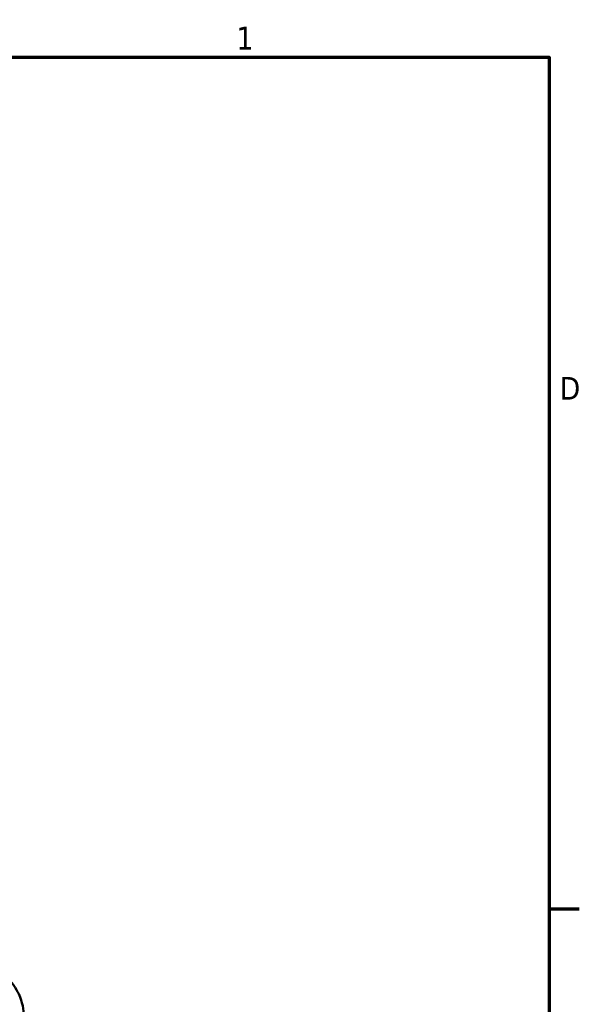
# Model space of a CAD drawing. Header units: inches. Extents: x 0 to 136, y 2 to 86.
# Tile 160 of 160: x 123 to 135, y 64 to 85. Entities that reach past the tile are written whole.
import ezdxf

# ---------------------------------------------------------------- set-up
doc = ezdxf.new("R2010")
doc.units = ezdxf.units.IN
doc.header["$LTSCALE"] = 4
doc.header["$MEASUREMENT"] = 0
doc.layers.add('Border (ANSI)', color=7, linetype='Continuous', lineweight=70)
doc.layers.add('Visible (ANSI)', color=7, linetype='Continuous', lineweight=50)
doc.styles.add('Note Text (ANSI)', font='tahoma.ttf')

# ---------------------------------------------------------------- blocks, each defined once
blk = doc.blocks.new('Borders Default Border')
at = {"layer": 'Border (ANSI)'}
blk.add_line((33.5, 16.5), (33.66, 16.5), dxfattribs=at)
at = {"layer": 'Border (ANSI)', "flags": 128}
blk.add_lwpolyline([(0.5, 1), (0.5, 21), (33.5, 21), (33.5, 1), (0.5, 1)], dxfattribs=at)
at = {"layer": 'Border (ANSI)', "char_height": 0.12, "attachment_point": 7, "style": 'Note Text (ANSI)'}
for s, insert in [('1', (31.8479, 21.04)), ('D', (33.556, 19.19))]:
    blk.add_mtext(s, dxfattribs=dict(at, insert=insert))

msp = doc.modelspace()

# ---------------------------------------------------------------- linework, layer by layer
at = {"layer": 'Visible (ANSI)'}
msp.add_open_spline([(121.043, 62.583), (121.156, 62.518), (121.278, 62.472), (121.525, 62.42), (121.647, 62.415), (121.886, 62.435), (121.997, 62.465), (122.214, 62.548), (122.309, 62.606), (122.496, 62.744), (122.575, 62.827), (122.723, 63.021), (122.785, 63.133), (122.877, 63.394), (122.91, 63.541), (122.897, 63.868), (122.872, 64.026), (122.736, 64.321), (122.654, 64.447), (122.468, 64.631), (122.384, 64.695), (122.293, 64.748)], degree=3, knots=[3.926991, 3.926991, 3.926991, 3.926991, 4.111778, 4.111778, 4.309041, 4.309041, 4.545201, 4.545201, 4.854164, 4.854164, 5.275422, 5.275422, 5.809953, 5.809953, 6.328143, 6.328143, 6.681183, 6.681183, 6.918718, 6.918718, 7.068583, 7.068583, 7.068583, 7.068583], dxfattribs=at)

# ---------------------------------------------------------------- block references
at = {"xscale": 4, "yscale": 4, "zscale": 4}
msp.add_blockref('Borders Default Border', (0, 0), dxfattribs=at)

doc.saveas('drawing.dxf')
